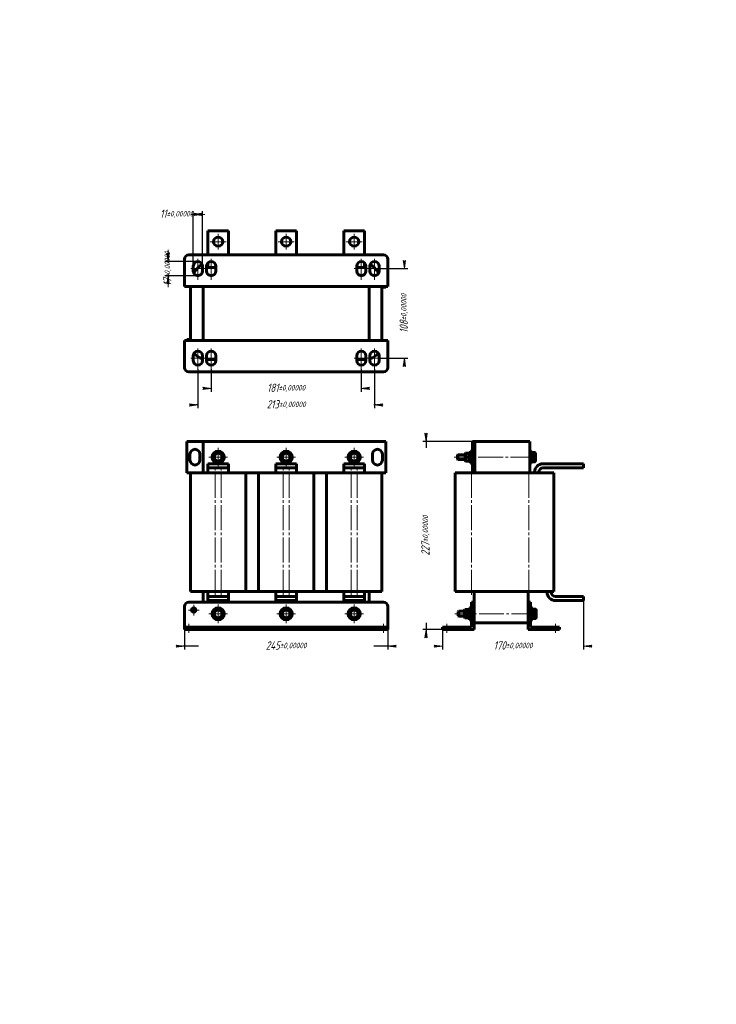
# Model space of a CAD drawing. Header units: millimetres. Extents: x 0 to 420, y 0 to 594.
import ezdxf

# ---------------------------------------------------------------- set-up
doc = ezdxf.new("R2010")
doc.units = ezdxf.units.MM
for name, pattern in [('K5LT_AXLED', [19.5, 15, -1.5, 1.5, -1.5]), ('K5LT_BASIC', [0]), ('K5LT_THIN', [0])]:
    doc.linetypes.add(name, pattern=pattern)
doc.layers.add('Системный слой', color=7, linetype='Continuous')
doc.styles.add('KDIMTEXTSTYLE', font='GOST_AU.SHX', dxfattribs={"width": 0.96, "oblique": 15, "height": 5})
doc.dimstyles.new('KDIMSTYLE (0.50)', dxfattribs={"dimtxt": 5, "dimasz": 1, "dimexe": 2, "dimexo": 0, "dimgap": 1, "dimtad": 1, "dimlfac": 2, "dimtxsty": 'KDIMTEXTSTYLE', "dimsah": 1, "dimcen": 0, "dimdle": 1, "dimadec": 0, "dimazin": 0, "dimtfac": 0.667, "dimtmove": 0, "dimatfit": 3, "dimfxl": 1, "dimtvp": 1, "dimtolj": 1, "dimtzin": 0, "dimarcsym": 0})

# ---------------------------------------------------------------- blocks, each defined once
blk = doc.blocks.new('U0')
at = {"layer": 'Системный слой', "color": 150, "linetype": 'K5LT_BASIC', "lineweight": 60, "true_color": 0x0080ff}
for p, q in [((136.42, 320.59), (143.93, 320.59)), ((177.42, 320.59), (184.93, 320.59)), ((218.42, 320.59), (220.68, 320.59))]:
    blk.add_line(p, q, dxfattribs=at)
blk = doc.blocks.new('U1')
at = {"layer": 'Системный слой', "color": 150, "linetype": 'K5LT_BASIC', "lineweight": 60, "true_color": 0x0080ff}
for p, q in [((136.43, 249.09), (143.93, 249.09)), ((177.43, 249.09), (184.93, 249.09))]:
    blk.add_line(p, q, dxfattribs=at)
blk = doc.blocks.new('U2')
at = {"layer": 'Системный слой', "color": 30, "linetype": 'K5LT_AXLED', "lineweight": 18, "true_color": 0xff8000}
for q in [(101.68, 237.84), (104.93, 241.09), (108.18, 237.84), (104.93, 234.59)]:
    blk.add_line((104.93, 237.84), q, dxfattribs=at)
blk = doc.blocks.new('U3')
at = {"layer": 'Системный слой', "color": 30, "linetype": 'K5LT_AXLED', "lineweight": 18, "true_color": 0xff8000}
for q in [(119.68, 241.21), (114.05, 235.59), (125.3, 235.59), (119.68, 229.96)]:
    blk.add_line((119.68, 235.59), q, dxfattribs=at)
blk = doc.blocks.new('U4')
at = {"layer": 'Системный слой', "color": 30, "linetype": 'K5LT_AXLED', "lineweight": 18, "true_color": 0xff8000}
for q in [(119.68, 335.71), (114.05, 330.09), (125.3, 330.09), (119.68, 324.46)]:
    blk.add_line((119.68, 330.09), q, dxfattribs=at)
blk = doc.blocks.new('U5')
at = {"layer": 'Системный слой', "color": 30, "linetype": 'K5LT_AXLED', "lineweight": 18, "true_color": 0xff8000}
for q in [(160.68, 241.21), (155.05, 235.59), (166.3, 235.59), (160.68, 229.96)]:
    blk.add_line((160.68, 235.59), q, dxfattribs=at)
blk = doc.blocks.new('U6')
at = {"layer": 'Системный слой', "color": 30, "linetype": 'K5LT_AXLED', "lineweight": 18, "true_color": 0xff8000}
for q in [(160.68, 335.71), (155.05, 330.09), (166.3, 330.09), (160.68, 324.46)]:
    blk.add_line((160.68, 330.09), q, dxfattribs=at)
blk = doc.blocks.new('U7')
at = {"layer": 'Системный слой', "color": 30, "linetype": 'K5LT_AXLED', "lineweight": 18, "true_color": 0xff8000}
for q in [(201.68, 241.21), (196.05, 235.59), (207.3, 235.59), (201.68, 229.96)]:
    blk.add_line((201.68, 235.59), q, dxfattribs=at)
blk = doc.blocks.new('U8')
at = {"layer": 'Системный слой', "color": 30, "linetype": 'K5LT_AXLED', "lineweight": 18, "true_color": 0xff8000}
for q in [(201.68, 335.71), (196.05, 330.09), (207.3, 330.09), (201.68, 324.46)]:
    blk.add_line((201.68, 330.09), q, dxfattribs=at)
blk = doc.blocks.new('KDIMARROW_01')
at = {"layer": 'Системный слой'}
blk.add_hatch(color=0, dxfattribs=at).paths.add_polyline_path([(-5, -0.66), (0, 0), (-5, 0.66), (-4.5, 0)])
at = {"layer": 'Системный слой', "color": 0, "linetype": 'K5LT_THIN', "lineweight": 18}
for p, q in [((-4.5, 0), (-5, 0.66)), ((-5, 0.66), (0, 0)), ((0, 0), (-5, -0.66)), ((-5, -0.66), (-4.5, 0)), ((0, 0), (-1, 0))]:
    blk.add_line(p, q, dxfattribs=at)
blk = doc.blocks.new('U9')
at = {"layer": 'Системный слой', "color": 150, "linetype": 'K5LT_BASIC', "lineweight": 60, "true_color": 0x0080ff}
for p, q in [((271.15, 332.55), (271.03, 332.33)), ((271.4, 332.55), (271.15, 332.55)), ((271.53, 332.33), (271.4, 332.55))]:
    blk.add_line(p, q, dxfattribs=at)
blk = doc.blocks.new('U10')
at = {"layer": 'Системный слой', "color": 150, "linetype": 'K5LT_BASIC', "lineweight": 60, "true_color": 0x0080ff}
for p, q in [((272.48, 320.59), (272.98, 320.59)), ((274.48, 320.59), (306.98, 320.59))]:
    blk.add_line(p, q, dxfattribs=at)
blk = doc.blocks.new('U11')
at = {"layer": 'Системный слой', "color": 150, "linetype": 'K5LT_BASIC', "lineweight": 60, "true_color": 0x0080ff}
for start, end in [(285.96201, 321.31093), (270, 271.43254)]:
    blk.add_arc((208.43, 399.06), 10, start, end, dxfattribs=at)
blk = doc.blocks.new('U12')
at = {"layer": 'Системный слой', "color": 150, "linetype": 'K5LT_BASIC', "lineweight": 60, "true_color": 0x0080ff}
for start, end in [(218.68907, 254.03799), (268.56746, 270)]:
    blk.add_arc((112.93, 399.06), 10, start, end, dxfattribs=at)
blk = doc.blocks.new('U13')
at = {"layer": 'Системный слой', "color": 30, "linetype": 'K5LT_AXLED', "lineweight": 18, "true_color": 0xff8000}
for q in [(119.68, 464.81), (114.93, 460.06), (124.43, 460.06), (119.68, 455.31)]:
    blk.add_line((119.68, 460.06), q, dxfattribs=at)
blk = doc.blocks.new('U14')
at = {"layer": 'Системный слой', "color": 30, "linetype": 'K5LT_AXLED', "lineweight": 18, "true_color": 0xff8000}
for q in [(160.68, 464.81), (155.93, 460.06), (165.43, 460.06), (160.68, 455.31)]:
    blk.add_line((160.68, 460.06), q, dxfattribs=at)
blk = doc.blocks.new('U15')
at = {"layer": 'Системный слой', "color": 30, "linetype": 'K5LT_AXLED', "lineweight": 18, "true_color": 0xff8000}
for q in [(201.68, 464.81), (196.93, 460.06), (206.43, 460.06), (201.68, 455.31)]:
    blk.add_line((201.68, 460.06), q, dxfattribs=at)
blk = doc.blocks.new('KDIMARROW_02')
at = {"layer": 'Системный слой'}
blk.add_hatch(color=0, dxfattribs=at).paths.add_polyline_path([(4.5, 0), (5, 0.66), (0, 0), (5, -0.66)])
at = {"layer": 'Системный слой', "color": 0, "linetype": 'K5LT_THIN', "lineweight": 18}
for p, q in [((0, 0), (-1, 0)), ((5, 0.66), (0, 0)), ((0, 0), (5, -0.66)), ((0, 0), (7, 0)), ((4.5, 0), (5, 0.66)), ((5, -0.66), (4.5, 0))]:
    blk.add_line(p, q, dxfattribs=at)

msp = doc.modelspace()

# ---------------------------------------------------------------- linework, layer by layer
at = {"layer": 'Системный слой', "color": 150, "linetype": 'K5LT_BASIC', "lineweight": 60, "true_color": 0x0080ff}
for p, q in [((113.4255, 466.5612), (125.9255, 466.5612)), ((113.4255, 452.0612), (113.4255, 466.5612)), ((125.9255, 466.5612), (125.9255, 452.0612)), ((154.4255, 466.5612), (166.9255, 466.5612)), ((154.4255, 452.0612), (154.4255, 466.5612)), ((166.9255, 466.5612), (166.9255, 452.0612)), ((195.4255, 466.5612), (207.9255, 466.5612)), ((195.4255, 452.0612), (195.4255, 466.5612)), ((207.9255, 466.5612), (207.9255, 452.0612)), ((101.9255, 452.0612), (219.4255, 452.0612)), ((99.4255, 433.0612), (99.4255, 449.5612)), ((113.4255, 444.5612), (113.4255, 447.1987)), ((207.9255, 447.1987), (207.9255, 444.5612)), ((221.9255, 449.5612), (221.9255, 433.0612)), ((104.6755, 442.3112), (104.6755, 445.3112)), ((110.1755, 445.3112), (110.1755, 442.3112)), ((112.6755, 442.3112), (112.6755, 445.3112)), ((118.1755, 444.5612), (113.4255, 444.5612)), ((118.1755, 445.3112), (118.1755, 442.3112)), ((203.1755, 442.3112), (203.1755, 445.3112)), ((207.9255, 444.5612), (203.1755, 444.5612)), ((208.6755, 445.3112), (208.6755, 442.3112)), ((211.1755, 442.3112), (211.1755, 445.3112)), ((216.6755, 445.3112), (216.6755, 442.3112)), ((221.9255, 433.0612), (99.4255, 433.0612)), ((102.9255, 400.5612), (102.9255, 433.0612)), ((110.6755, 400.5612), (110.6755, 433.0612)), ((210.6755, 433.0612), (210.6755, 400.5612)), ((218.4255, 433.0612), (218.4255, 400.5612)), ((220.6755, 432.5612), (218.4255, 432.5612)), ((220.6755, 433.0612), (220.6755, 432.5612)), ((99.4255, 384.0612), (99.4255, 400.5612)), ((99.4255, 400.5612), (221.9255, 400.5612)), ((100.6755, 401.0612), (102.9255, 401.0612)), ((100.6755, 400.5612), (100.6755, 401.0612)), ((221.9255, 400.5612), (221.9255, 384.0612)), ((104.6755, 388.3112), (104.6755, 391.3112)), ((110.1755, 391.3112), (110.1755, 388.3112)), ((112.6755, 388.3112), (112.6755, 391.3112)), ((118.1755, 389.0612), (112.9255, 389.0612)), ((118.1755, 391.3112), (118.1755, 388.3112)), ((203.1755, 388.3112), (203.1755, 391.3112)), ((208.4255, 389.0612), (203.1755, 389.0612)), ((208.6755, 391.3112), (208.6755, 388.3112)), ((211.1755, 388.3112), (211.1755, 391.3112)), ((216.6755, 391.3112), (216.6755, 388.3112)), ((219.4255, 381.5612), (101.9255, 381.5612)), ((100.6755, 320.5873), (100.6755, 339.5873)), ((100.6755, 339.5873), (110.6755, 339.5873)), ((110.6755, 320.5873), (110.6755, 339.5873)), ((110.6755, 339.5873), (220.6755, 339.5873)), ((220.6755, 320.5873), (220.6755, 339.5873)), ((272.977, 339.5873), (274.477, 339.5873)), ((272.977, 320.5873), (272.977, 339.5873)), ((274.477, 339.5873), (307.477, 339.5873)), ((274.477, 320.5873), (274.477, 339.5873)), ((307.477, 320.5873), (307.477, 339.5873)), ((119.6755, 332.974), (117.1755, 331.5307)), ((119.6755, 332.6854), (117.4255, 331.3863)), ((122.1755, 331.5307), (119.6755, 332.974)), ((119.6755, 332.974), (119.6755, 332.6854)), ((121.9255, 331.3863), (119.6755, 332.6854)), ((160.6755, 332.974), (158.1755, 331.5307)), ((160.6755, 332.6854), (158.4255, 331.3863)), ((163.1755, 331.5307), (160.6755, 332.974)), ((160.6755, 332.974), (160.6755, 332.6854)), ((162.9255, 331.3863), (160.6755, 332.6854)), ((201.6755, 332.974), (199.1755, 331.5307)), ((201.6755, 332.6854), (199.4255, 331.3863)), ((204.1755, 331.5307), (201.6755, 332.974)), ((201.6755, 332.974), (201.6755, 332.6854)), ((203.9255, 331.3863), (201.6755, 332.6854)), ((271.527, 333.0873), (271.777, 333.0873)), ((271.527, 333.0873), (271.527, 327.0873)), ((271.777, 333.7123), (272.977, 333.7123)), ((271.777, 333.7123), (271.777, 326.4623)), ((307.477, 333.7123), (308.677, 333.7123)), ((308.677, 333.7123), (308.677, 326.4623)), ((308.677, 333.0873), (308.927, 333.0873)), ((308.927, 333.0873), (308.927, 327.0873)), ((309.177, 332.974), (308.927, 332.6854)), ((309.177, 332.974), (310.677, 332.974)), ((309.177, 332.974), (309.177, 331.5307)), ((310.677, 332.974), (310.677, 331.5307)), ((310.677, 332.974), (310.927, 332.6854)), ((310.927, 332.6854), (310.927, 331.3863)), ((102.6755, 331.8373), (102.6755, 328.3373)), ((108.6755, 328.3373), (108.6755, 331.8373)), ((117.1755, 331.5307), (117.1755, 328.6439)), ((117.1755, 331.5307), (117.4255, 331.3863)), ((117.1755, 328.6439), (117.4255, 328.7882)), ((117.1755, 328.6439), (119.6755, 327.2005)), ((117.4255, 331.3863), (117.4255, 328.7882)), ((117.4255, 328.7882), (119.6755, 327.4892)), ((119.6755, 327.4892), (121.9255, 328.7882)), ((119.6755, 327.2005), (122.1755, 328.6439)), ((119.6755, 327.2005), (119.6755, 327.4892)), ((122.1755, 331.5307), (121.9255, 331.3863)), ((121.9255, 328.7882), (121.9255, 331.3863)), ((122.1755, 328.6439), (121.9255, 328.7882)), ((122.1755, 328.6439), (122.1755, 331.5307)), ((158.1755, 331.5307), (158.1755, 328.6439)), ((158.1755, 331.5307), (158.4255, 331.3863)), ((158.1755, 328.6439), (158.4255, 328.7882)), ((158.1755, 328.6439), (160.6755, 327.2005)), ((158.4255, 331.3863), (158.4255, 328.7882)), ((158.4255, 328.7882), (160.6755, 327.4892)), ((160.6755, 327.4892), (162.9255, 328.7882)), ((160.6755, 327.2005), (163.1755, 328.6439)), ((160.6755, 327.2005), (160.6755, 327.4892)), ((163.1755, 331.5307), (162.9255, 331.3863)), ((162.9255, 328.7882), (162.9255, 331.3863)), ((163.1755, 328.6439), (162.9255, 328.7882)), ((163.1755, 328.6439), (163.1755, 331.5307)), ((199.1755, 331.5307), (199.1755, 328.6439)), ((199.1755, 331.5307), (199.4255, 331.3863)), ((199.1755, 328.6439), (199.4255, 328.7882)), ((199.1755, 328.6439), (201.6755, 327.2005)), ((199.4255, 331.3863), (199.4255, 328.7882)), ((199.4255, 328.7882), (201.6755, 327.4892)), ((201.6755, 327.4892), (203.9255, 328.7882)), ((201.6755, 327.2005), (204.1755, 328.6439)), ((201.6755, 327.2005), (201.6755, 327.4892)), ((204.1755, 331.5307), (203.9255, 331.3863)), ((203.9255, 328.7882), (203.9255, 331.3863)), ((204.1755, 328.6439), (203.9255, 328.7882)), ((204.1755, 328.6439), (204.1755, 331.5307)), ((212.6755, 331.8373), (212.6755, 328.3373)), ((218.6755, 328.3373), (218.6755, 331.8373)), ((264.177, 331.5873), (263.927, 331.3373)), ((263.927, 331.3373), (263.927, 328.8373)), ((264.177, 328.5873), (263.927, 328.8373)), ((264.177, 331.5873), (268.627, 331.5873)), ((264.177, 331.5873), (264.177, 328.5873)), ((264.177, 328.5873), (268.627, 328.5873)), ((268.877, 332.5873), (268.627, 332.3373)), ((268.627, 332.3373), (268.627, 330.0873)), ((268.627, 330.0873), (268.627, 327.8373)), ((268.877, 330.0873), (268.627, 330.0873)), ((268.877, 327.5873), (268.627, 327.8373)), ((268.877, 332.5873), (270.777, 332.5873)), ((268.877, 332.5873), (268.877, 330.0873)), ((268.877, 330.0873), (270.777, 330.0873)), ((268.877, 330.0873), (268.877, 327.5873)), ((268.877, 327.5873), (270.777, 327.5873)), ((270.777, 332.5873), (271.027, 332.3373)), ((270.777, 332.5873), (270.777, 330.0873)), ((270.777, 330.0873), (271.027, 330.0873)), ((270.777, 330.0873), (270.777, 327.5873)), ((270.777, 327.5873), (271.027, 327.8373)), ((271.027, 332.3373), (271.027, 330.0873)), ((271.027, 331.2123), (271.027, 331.1609)), ((271.027, 330.0873), (271.027, 327.8373)), ((271.527, 327.0873), (271.777, 327.0873)), ((308.677, 327.0873), (308.927, 327.0873)), ((309.177, 331.5307), (308.927, 331.3863)), ((309.177, 328.6439), (308.927, 328.7882)), ((309.177, 327.2005), (308.927, 327.4892)), ((309.177, 331.5307), (310.677, 331.5307)), ((309.177, 331.5307), (309.177, 328.6439)), ((309.177, 328.6439), (310.677, 328.6439)), ((309.177, 328.6439), (309.177, 327.2005)), ((309.177, 327.2005), (310.677, 327.2005)), ((310.677, 331.5307), (310.677, 328.6439)), ((310.677, 331.5307), (310.927, 331.3863)), ((310.677, 328.6439), (310.927, 328.7882)), ((310.677, 328.6439), (310.677, 327.2005)), ((310.677, 327.2005), (310.927, 327.4892)), ((310.927, 331.3863), (310.927, 328.7882)), ((310.927, 328.7882), (310.927, 327.4892)), ((113.4255, 323.5873), (113.4255, 326.0873)), ((113.4255, 326.0873), (125.9255, 326.0873)), ((113.4255, 323.5873), (125.9255, 323.5873)), ((113.4255, 321.0873), (113.4255, 323.5873)), ((113.4255, 321.0873), (113.4255, 320.5873)), ((125.9255, 323.5873), (125.9255, 326.0873)), ((125.9255, 323.5873), (125.9255, 321.0873)), ((125.9255, 321.0873), (125.9255, 320.5873)), ((154.4255, 323.5873), (154.4255, 326.0873)), ((154.4255, 326.0873), (166.9255, 326.0873)), ((154.4255, 323.5873), (166.9255, 323.5873)), ((154.4255, 321.0873), (154.4255, 323.5873)), ((154.4255, 321.0873), (154.4255, 320.5873)), ((166.9255, 323.5873), (166.9255, 326.0873)), ((166.9255, 323.5873), (166.9255, 321.0873)), ((166.9255, 321.0873), (166.9255, 320.5873)), ((195.4255, 323.5873), (195.4255, 326.0873)), ((195.4255, 326.0873), (207.9255, 326.0873)), ((195.4255, 323.5873), (207.9255, 323.5873)), ((195.4255, 321.0873), (195.4255, 323.5873)), ((195.4255, 321.0873), (195.4255, 320.5873)), ((207.9255, 323.5873), (207.9255, 326.0873)), ((207.9255, 323.5873), (207.9255, 321.0873)), ((207.9255, 321.0873), (207.9255, 320.5873)), ((271.777, 326.4623), (272.977, 326.4623)), ((307.477, 326.4623), (308.677, 326.4623)), ((310.477, 321.0873), (310.477, 320.5873)), ((312.977, 321.0873), (312.977, 320.5873)), ((315.477, 326.0873), (339.977, 326.0873)), ((315.477, 323.5873), (339.977, 323.5873)), ((339.977, 323.5873), (339.977, 326.0873)), ((100.6755, 320.5873), (102.9255, 320.5873)), ((102.9255, 249.0873), (102.9255, 320.5873)), ((102.9255, 320.5873), (117.9255, 320.5873)), ((117.9255, 320.5873), (121.4255, 320.5873)), ((121.4255, 320.5873), (136.4172, 320.5873)), ((136.4255, 249.0873), (136.4255, 320.5873)), ((143.9255, 249.0873), (143.9255, 320.5873)), ((143.9339, 320.5873), (158.9255, 320.5873)), ((158.9255, 320.5873), (162.4255, 320.5873)), ((162.4255, 320.5873), (177.4172, 320.5873)), ((177.4255, 249.0873), (177.4255, 320.5873)), ((184.9255, 249.0873), (184.9255, 320.5873)), ((184.9339, 320.5873), (199.9255, 320.5873)), ((199.9255, 320.5873), (203.4255, 320.5873)), ((203.4255, 320.5873), (218.4172, 320.5873)), ((218.4255, 249.0873), (218.4255, 320.5873)), ((262.477, 249.0873), (262.477, 320.5873)), ((262.477, 320.5873), (272.477, 320.5873)), ((272.977, 320.5873), (274.477, 320.5873)), ((306.977, 320.5873), (321.977, 320.5873)), ((321.977, 249.0873), (321.977, 320.5873)), ((102.9255, 249.0873), (117.9255, 249.0873)), ((110.6755, 242.5873), (110.6755, 249.0873)), ((113.4255, 248.5873), (113.4255, 249.0873)), ((113.4255, 246.0873), (113.4255, 248.5873)), ((113.4255, 246.0873), (125.9255, 246.0873)), ((113.4255, 243.5873), (113.4255, 246.0873)), ((113.4255, 243.5873), (125.9255, 243.5873)), ((117.9255, 249.0873), (121.4255, 249.0873)), ((121.4255, 249.0873), (136.4255, 249.0873)), ((125.9255, 248.5873), (125.9255, 249.0873)), ((125.9255, 248.5873), (125.9255, 246.0873)), ((125.9255, 243.5873), (125.9255, 246.0873)), ((143.9255, 249.0873), (158.9255, 249.0873)), ((154.4255, 248.5873), (154.4255, 249.0873)), ((154.4255, 246.0873), (154.4255, 248.5873)), ((154.4255, 246.0873), (166.9255, 246.0873)), ((154.4255, 243.5873), (154.4255, 246.0873)), ((154.4255, 243.5873), (166.9255, 243.5873)), ((158.9255, 249.0873), (162.4255, 249.0873)), ((162.4255, 249.0873), (177.4255, 249.0873)), ((166.9255, 248.5873), (166.9255, 249.0873)), ((166.9255, 248.5873), (166.9255, 246.0873)), ((166.9255, 243.5873), (166.9255, 246.0873)), ((184.9255, 249.0873), (199.9255, 249.0873)), ((195.4255, 248.5873), (195.4255, 249.0873)), ((195.4255, 246.0873), (195.4255, 248.5873)), ((195.4255, 246.0873), (207.9255, 246.0873)), ((195.4255, 243.5873), (195.4255, 246.0873)), ((195.4255, 243.5873), (207.9255, 243.5873)), ((199.9255, 249.0873), (203.4255, 249.0873)), ((203.4255, 249.0873), (218.4255, 249.0873)), ((207.9255, 248.5873), (207.9255, 249.0873)), ((207.9255, 248.5873), (207.9255, 246.0873)), ((207.9255, 243.5873), (207.9255, 246.0873)), ((210.6755, 242.5873), (210.6755, 249.0873)), ((262.477, 249.0873), (272.477, 249.0873)), ((272.477, 249.0873), (306.977, 249.0873)), ((273.977, 242.5873), (273.977, 249.0873)), ((306.477, 242.5873), (306.477, 249.0873)), ((306.977, 249.0873), (321.977, 249.0873)), ((317.977, 248.5873), (317.977, 249.0873)), ((320.477, 248.5873), (320.477, 249.0873)), ((322.977, 246.0873), (339.977, 246.0873)), ((322.977, 243.5873), (339.977, 243.5873)), ((339.977, 243.5873), (339.977, 246.0873)), ((99.4255, 227.5873), (99.4255, 240.0873)), ((101.9255, 242.5873), (219.4255, 242.5873)), ((119.6755, 238.474), (117.1755, 237.0307)), ((119.6755, 238.1854), (117.4255, 236.8863)), ((122.1755, 237.0307), (119.6755, 238.474)), ((119.6755, 238.474), (119.6755, 238.1854)), ((121.9255, 236.8863), (119.6755, 238.1854)), ((160.6755, 238.474), (158.1755, 237.0307)), ((160.6755, 238.1854), (158.4255, 236.8863)), ((163.1755, 237.0307), (160.6755, 238.474)), ((160.6755, 238.474), (160.6755, 238.1854)), ((162.9255, 236.8863), (160.6755, 238.1854)), ((201.6755, 238.474), (199.1755, 237.0307)), ((201.6755, 238.1854), (199.4255, 236.8863)), ((204.1755, 237.0307), (201.6755, 238.474)), ((201.6755, 238.474), (201.6755, 238.1854)), ((203.9255, 236.8863), (201.6755, 238.1854)), ((221.9255, 227.5873), (221.9255, 240.0873)), ((268.377, 238.0873), (268.127, 237.8373)), ((268.127, 237.8373), (268.127, 235.5873)), ((268.377, 238.0873), (270.277, 238.0873)), ((268.377, 238.0873), (268.377, 235.5873)), ((270.277, 238.0873), (270.527, 237.8373)), ((270.277, 238.0873), (270.277, 235.5873)), ((270.527, 237.8373), (270.527, 235.5873)), ((271.027, 238.5873), (271.277, 238.5873)), ((271.027, 238.5873), (271.027, 232.5873)), ((271.277, 239.2123), (272.477, 239.2123)), ((271.277, 239.2123), (271.277, 231.9623)), ((272.477, 240.0873), (272.477, 242.5873)), ((272.477, 242.5873), (273.977, 242.5873)), ((272.477, 227.5873), (272.477, 240.0873)), ((273.977, 242.5873), (273.977, 240.0873)), ((273.977, 226.0873), (273.977, 240.0873)), ((306.477, 240.0873), (306.477, 242.5873)), ((306.477, 242.5873), (307.977, 242.5873)), ((306.477, 226.0873), (306.477, 240.0873)), ((307.977, 242.5873), (307.977, 240.0873)), ((307.977, 227.5873), (307.977, 240.0873)), ((307.977, 239.2123), (309.177, 239.2123)), ((309.177, 239.2123), (309.177, 231.9623)), ((309.177, 238.5873), (309.427, 238.5873)), ((309.427, 238.5873), (309.427, 232.5873)), ((309.677, 238.474), (309.427, 238.1854)), ((309.677, 238.474), (311.177, 238.474)), ((309.677, 238.474), (309.677, 237.0307)), ((311.177, 238.474), (311.177, 237.0307)), ((311.177, 238.474), (311.427, 238.1854)), ((311.427, 238.1854), (311.427, 236.8863)), ((117.1755, 237.0307), (117.1755, 234.1439)), ((117.1755, 237.0307), (117.4255, 236.8863)), ((117.1755, 234.1439), (117.4255, 234.2882)), ((117.1755, 234.1439), (119.6755, 232.7005)), ((117.4255, 236.8863), (117.4255, 234.2882)), ((117.4255, 234.2882), (119.6755, 232.9892)), ((119.6755, 232.9892), (121.9255, 234.2882)), ((119.6755, 232.7005), (122.1755, 234.1439)), ((119.6755, 232.7005), (119.6755, 232.9892)), ((122.1755, 237.0307), (121.9255, 236.8863)), ((121.9255, 234.2882), (121.9255, 236.8863)), ((122.1755, 234.1439), (121.9255, 234.2882)), ((122.1755, 234.1439), (122.1755, 237.0307)), ((158.1755, 237.0307), (158.1755, 234.1439)), ((158.1755, 237.0307), (158.4255, 236.8863)), ((158.1755, 234.1439), (158.4255, 234.2882)), ((158.1755, 234.1439), (160.6755, 232.7005)), ((158.4255, 236.8863), (158.4255, 234.2882)), ((158.4255, 234.2882), (160.6755, 232.9892)), ((160.6755, 232.9892), (162.9255, 234.2882)), ((160.6755, 232.7005), (163.1755, 234.1439)), ((160.6755, 232.7005), (160.6755, 232.9892)), ((163.1755, 237.0307), (162.9255, 236.8863)), ((162.9255, 234.2882), (162.9255, 236.8863)), ((163.1755, 234.1439), (162.9255, 234.2882)), ((163.1755, 234.1439), (163.1755, 237.0307)), ((199.1755, 237.0307), (199.1755, 234.1439)), ((199.1755, 237.0307), (199.4255, 236.8863)), ((199.1755, 234.1439), (199.4255, 234.2882)), ((199.1755, 234.1439), (201.6755, 232.7005)), ((199.4255, 236.8863), (199.4255, 234.2882)), ((199.4255, 234.2882), (201.6755, 232.9892)), ((201.6755, 232.9892), (203.9255, 234.2882)), ((201.6755, 232.7005), (204.1755, 234.1439)), ((201.6755, 232.7005), (201.6755, 232.9892)), ((204.1755, 237.0307), (203.9255, 236.8863)), ((203.9255, 234.2882), (203.9255, 236.8863)), ((204.1755, 234.1439), (203.9255, 234.2882)), ((204.1755, 234.1439), (204.1755, 237.0307)), ((264.677, 237.0873), (264.427, 236.8373)), ((264.427, 236.8373), (264.427, 234.3373)), ((264.677, 234.0873), (264.427, 234.3373)), ((264.677, 237.0873), (268.127, 237.0873)), ((264.677, 237.0873), (264.677, 234.0873)), ((264.677, 234.0873), (268.127, 234.0873)), ((268.127, 235.5873), (268.127, 233.3373)), ((268.377, 235.5873), (268.127, 235.5873)), ((268.377, 233.0873), (268.127, 233.3373)), ((268.377, 235.5873), (270.277, 235.5873)), ((268.377, 235.5873), (268.377, 233.0873)), ((268.377, 233.0873), (270.277, 233.0873)), ((270.277, 235.5873), (270.527, 235.5873)), ((270.277, 235.5873), (270.277, 233.0873)), ((270.277, 233.0873), (270.527, 233.3373)), ((270.527, 236.7123), (270.527, 236.6609)), ((270.527, 235.5873), (270.527, 233.3373)), ((271.027, 232.5873), (271.277, 232.5873)), ((271.277, 231.9623), (272.477, 231.9623)), ((307.977, 231.9623), (309.177, 231.9623)), ((309.177, 232.5873), (309.427, 232.5873)), ((309.677, 237.0307), (309.427, 236.8863)), ((309.677, 234.1439), (309.427, 234.2882)), ((309.677, 232.7005), (309.427, 232.9892)), ((309.677, 237.0307), (311.177, 237.0307)), ((309.677, 237.0307), (309.677, 234.1439)), ((309.677, 234.1439), (311.177, 234.1439)), ((309.677, 234.1439), (309.677, 232.7005)), ((309.677, 232.7005), (311.177, 232.7005)), ((311.177, 237.0307), (311.177, 234.1439)), ((311.177, 237.0307), (311.427, 236.8863)), ((311.177, 234.1439), (311.427, 234.2882)), ((311.177, 234.1439), (311.177, 232.7005)), ((311.177, 232.7005), (311.427, 232.9892)), ((311.427, 236.8863), (311.427, 234.2882)), ((311.427, 234.2882), (311.427, 232.9892)), ((99.4255, 227.5873), (101.9255, 227.5873)), ((99.4255, 226.0873), (99.4255, 227.5873)), ((99.4255, 226.0873), (101.9255, 226.0873)), ((101.9255, 227.5873), (219.4255, 227.5873)), ((101.9255, 226.0873), (219.4255, 226.0873)), ((219.4255, 227.5873), (221.9255, 227.5873)), ((219.4255, 226.0873), (221.9255, 226.0873)), ((221.9255, 226.0873), (221.9255, 227.5873)), ((254.977, 226.0873), (254.977, 227.5873)), ((254.977, 227.5873), (257.477, 227.5873)), ((254.977, 226.0873), (257.477, 226.0873)), ((257.477, 227.5873), (272.477, 227.5873)), ((257.477, 226.0873), (273.977, 226.0873)), ((273.977, 230.0873), (306.477, 230.0873)), ((306.477, 226.0873), (322.977, 226.0873)), ((307.977, 227.5873), (322.977, 227.5873)), ((322.977, 227.5873), (325.477, 227.5873)), ((322.977, 226.0873), (325.477, 226.0873)), ((325.477, 226.0873), (325.477, 227.5873))]:
    msp.add_line(p, q, dxfattribs=at)
at = {"layer": 'Системный слой', "color": 30, "linetype": 'K5LT_AXLED', "lineweight": 18, "true_color": 0xff8000}
for p, q in [((107.4255, 449.6579), (107.4255, 437.0792)), ((115.4255, 449.6579), (115.4255, 437.0792)), ((205.9255, 449.6579), (205.9255, 437.0792)), ((213.9255, 449.6579), (213.9255, 437.0792)), ((103.1771, 443.8112), (111.0561, 443.8112)), ((111.1771, 443.8112), (119.0561, 443.8112)), ((201.6771, 443.8112), (209.5561, 443.8112)), ((209.6771, 443.8112), (217.5561, 443.8112)), ((107.4255, 395.6579), (107.4255, 383.0792)), ((115.4255, 395.6579), (115.4255, 383.0792)), ((205.9255, 395.6579), (205.9255, 383.0792)), ((213.9255, 395.6579), (213.9255, 383.0792)), ((103.1771, 389.8112), (111.0561, 389.8112)), ((111.1771, 389.8112), (119.0561, 389.8112)), ((201.6771, 389.8112), (209.5561, 389.8112)), ((209.6771, 389.8112), (217.5561, 389.8112)), ((310.927, 330.0873), (261.927, 330.0873)), ((269.527, 330.0873), (271.777, 330.0873)), ((271.777, 330.0873), (274.977, 330.0873)), ((305.477, 330.0873), (308.677, 330.0873)), ((308.677, 330.0873), (310.927, 330.0873)), ((117.9255, 247.0873), (117.9255, 322.5873)), ((121.4255, 247.0873), (121.4255, 322.5873)), ((158.9255, 247.0873), (158.9255, 322.5873)), ((162.4255, 247.0873), (162.4255, 322.5873)), ((199.9255, 247.0873), (199.9255, 322.5873)), ((203.4255, 247.0873), (203.4255, 322.5873)), ((272.477, 247.0873), (272.477, 322.5873)), ((306.977, 247.0873), (306.977, 322.5873)), ((311.427, 235.5873), (262.427, 235.5873)), ((269.027, 235.5873), (271.277, 235.5873)), ((271.277, 235.5873), (274.477, 235.5873)), ((305.977, 235.5873), (309.177, 235.5873)), ((309.177, 235.5873), (311.427, 235.5873)), ((101.9255, 224.0873), (101.9255, 229.5873)), ((219.4255, 224.0873), (219.4255, 229.5873)), ((257.477, 224.0873), (257.477, 229.5873)), ((322.977, 224.0873), (322.977, 229.5873))]:
    msp.add_line(p, q, dxfattribs=at)
at = {"layer": 'Системный слой', "color": 150, "linetype": 'K5LT_BASIC', "lineweight": 60, "true_color": 0x0080ff}
for centre, radius in [((119.6755, 460.0612), 2.75), ((160.6755, 460.0612), 2.75), ((201.6755, 460.0612), 2.75), ((119.6755, 330.0873), 3.625), ((119.6755, 330.0873), 3), ((160.6755, 330.0873), 3.625), ((160.6755, 330.0873), 3), ((201.6755, 330.0873), 3.625), ((201.6755, 330.0873), 3), ((104.9255, 237.8373), 1.25), ((119.6755, 235.5873), 3.625), ((119.6755, 235.5873), 3), ((160.6755, 235.5873), 3.625), ((160.6755, 235.5873), 3), ((201.6755, 235.5873), 3.625), ((201.6755, 235.5873), 3)]:
    msp.add_circle(centre, radius, dxfattribs=at)
for centre, radius, start, end in [((101.9255, 449.5612), 2.5, 90, 180), ((219.4255, 449.5612), 2.5, 0, 90), ((107.4255, 445.3112), 2.75, 0, 180), ((117.9255, 433.5612), 15, 121.9207823, 149.8328531), ((115.4255, 445.3112), 2.75, 0, 180), ((205.9255, 445.3112), 2.75, 0, 180), ((213.9255, 445.3112), 2.75, 0, 180), ((203.4255, 433.5612), 15, 30.1671469, 58.0792177), ((107.4255, 442.3112), 2.75, 180, 0), ((115.4255, 442.3112), 2.75, 180, 0), ((205.9255, 442.3112), 2.75, 180, 0), ((213.9255, 442.3112), 2.75, 180, 0), ((107.4255, 391.3112), 2.75, 0, 180), ((115.4255, 391.3112), 2.75, 0, 180), ((205.9255, 391.3112), 2.75, 0, 180), ((213.9255, 391.3112), 2.75, 0, 180), ((107.4255, 388.3112), 2.75, 180, 0), ((115.4255, 388.3112), 2.75, 180, 0), ((205.9255, 388.3112), 2.75, 180, 0), ((213.9255, 388.3112), 2.75, 180, 0), ((101.9255, 384.0612), 2.5, 180, 270), ((219.4255, 384.0612), 2.5, 270, 0), ((105.6755, 331.8373), 3, 0, 180), ((215.6755, 331.8373), 3, 0, 180), ((105.6755, 328.3373), 3, 180, 0), ((215.6755, 328.3373), 3, 180, 0), ((271.277, 327.8373), 0.25, 180, 0), ((315.477, 321.0873), 5, 90, 180), ((315.477, 321.0873), 2.5, 90, 180), ((322.977, 248.5873), 5, 180, 270), ((322.977, 248.5873), 2.5, 180, 270), ((101.9255, 240.0873), 2.5, 90, 180), ((219.4255, 240.0873), 2.5, 0, 90), ((270.777, 233.3373), 0.25, 180, 0)]:
    msp.add_arc(centre, radius, start, end, dxfattribs=at)
for points in [[(271.527, 332.3338), (271.527, 332.3391), (271.5267, 332.3495), (271.5247, 332.3704), (271.5198, 332.3961), (271.5101, 332.4261), (271.4968, 332.4546), (271.48, 332.4812), (271.4599, 332.5054), (271.4371, 332.527), (271.4116, 332.5456), (271.3841, 332.5608), (271.3549, 332.5724), (271.3245, 332.5803), (271.2983, 332.5836), (271.277, 332.5843), (271.2608, 332.5838), (271.245, 332.5823), (271.2244, 332.5789), (271.1992, 332.5724), (271.17, 332.5608), (271.1424, 332.5456), (271.1171, 332.527), (271.101, 332.5119), (271.0925, 332.5027), (271.0897, 332.4997), (271.085, 332.4942), (271.0797, 332.4876), (271.0697, 332.4742), (271.0573, 332.4546), (271.0439, 332.4261), (271.0342, 332.3962), (271.0293, 332.3704), (271.0274, 332.3496), (271.027, 332.3391), (271.027, 332.3338)], [(271.027, 237.8338), (271.027, 237.8391), (271.0267, 237.8495), (271.0247, 237.8704), (271.0198, 237.8961), (271.0101, 237.9261), (270.9968, 237.9546), (270.98, 237.9812), (270.9599, 238.0054), (270.9371, 238.027), (270.9116, 238.0456), (270.8841, 238.0608), (270.8549, 238.0724), (270.8245, 238.0803), (270.7983, 238.0836), (270.777, 238.0843), (270.7608, 238.0838), (270.745, 238.0823), (270.7244, 238.0789), (270.6992, 238.0724), (270.67, 238.0608), (270.6424, 238.0456), (270.6171, 238.027), (270.601, 238.0119), (270.5925, 238.0027), (270.5897, 237.9997), (270.585, 237.9942), (270.5797, 237.9876), (270.5697, 237.9742), (270.5573, 237.9546), (270.5439, 237.9261), (270.5342, 237.8962), (270.5293, 237.8704), (270.5274, 237.8496), (270.527, 237.8391), (270.527, 237.8338)], [(271.027, 237.8338), (271.027, 237.8391), (271.0267, 237.8495), (271.0247, 237.8704), (271.0198, 237.8961), (271.0101, 237.9261), (270.9968, 237.9546), (270.98, 237.9812), (270.9599, 238.0054), (270.9371, 238.027), (270.9116, 238.0456), (270.8841, 238.0608), (270.8549, 238.0724), (270.8245, 238.0803), (270.7983, 238.0836), (270.777, 238.0843), (270.7608, 238.0838), (270.745, 238.0823), (270.7244, 238.0789), (270.6992, 238.0724), (270.67, 238.0608), (270.6424, 238.0456), (270.6171, 238.027), (270.601, 238.0119), (270.5925, 238.0027), (270.5897, 237.9997), (270.585, 237.9942), (270.5797, 237.9876), (270.5697, 237.9742), (270.5573, 237.9546), (270.5439, 237.9261), (270.5342, 237.8962), (270.5293, 237.8704), (270.5274, 237.8496), (270.527, 237.8391), (270.527, 237.8338)]]:
    msp.add_open_spline(points, degree=3, knots=[0, 0, 0, 0, 0.51960829, 1.03921658, 2.07838666, 3.11746924, 4.15643172, 5.19525103, 6.23391419, 7.27241825, 8.3107698, 9.34898407, 10.38708374, 11.42509753, 12.46305853, 13, 13.53694147, 14.07388294, 14.57490247, 15.61286348, 16.65082448, 17.68873271, 18.72644949, 19.76366878, 19.86751919, 19.97138551, 20.1766852, 20.5872846, 20.80474897, 21.84341213, 22.88207529, 23.92058229, 24.95863383, 25.47931692, 26, 26, 26, 26], dxfattribs=at)

# ---------------------------------------------------------------- block references
at = {"layer": 'Системный слой'}
for name in ['U13', 'U14', 'U15', 'U12', 'U11', 'U4', 'U6', 'U8', 'U9', 'U0', 'U10', 'U1', 'U2', 'U3', 'U5', 'U7']:
    msp.add_blockref(name, (0, 0), dxfattribs=at)

# ---------------------------------------------------------------- dimensions: what is measured, and where the dimension line sits
at = {"layer": 'Системный слой', "color": 7}
for base, p1, p2, location, override in [((104.6755, 476.5612), (110.1755, 445.3112), (104.6755, 445.3112), (94.6438, 476.5612), {"dimexo": 0, "dimpost": '\\H5.0;\\W0.965;\\Q15;<>', "dimblk1": 'KDIMARROW_02', "dimblk2": 'KDIMARROW_02', "dimse1": 0, "dimse2": 0, "dimclrt": 7, "dimtol": 1, "dimtp": 0, "dimtm": 0, "dimtdec": 5, "dimtolj": 1}), ((107.4255, 361.5612), (213.9255, 383.0792), (107.4255, 383.0792), (160.6755, 361.5612), {"dimexo": 0, "dimpost": '\\H5.0;\\W0.965;\\Q15;<>', "dimblk1": 'KDIMARROW_01', "dimblk2": 'KDIMARROW_01', "dimse1": 0, "dimse2": 0, "dimclrt": 7, "dimtol": 1, "dimtp": 0, "dimtm": 0, "dimtdec": 5, "dimtolj": 1}), ((115.4255, 371.5612), (205.9255, 383.0792), (115.4255, 383.0792), (160.6755, 371.5612), {"dimexo": 0, "dimpost": '\\H5.0;\\W0.965;\\Q15;<>', "dimblk1": 'KDIMARROW_01', "dimblk2": 'KDIMARROW_01', "dimse1": 0, "dimse2": 0, "dimclrt": 7, "dimtol": 1, "dimtp": 0, "dimtm": 0, "dimtdec": 5, "dimtolj": 1}), ((254.977, 216.0873), (339.977, 246.0873), (254.977, 226.0873), (297.477, 216.0873), {"dimexo": 0, "dimpost": '\\H5.0;\\W0.965;\\Q15;<>', "dimblk1": 'KDIMARROW_01', "dimblk2": 'KDIMARROW_01', "dimse1": 0, "dimse2": 0, "dimclrt": 7, "dimtol": 1, "dimtp": 0, "dimtm": 0, "dimtdec": 5, "dimtolj": 1}), ((99.4255, 216.0873), (221.9255, 227.5873), (99.4255, 227.5873), (160.6755, 216.0873), {"dimexo": 0, "dimpost": '\\H5.0;\\W0.965;\\Q15;<>', "dimblk1": 'KDIMARROW_01', "dimblk2": 'KDIMARROW_01', "dimse1": 0, "dimse2": 0, "dimclrt": 7, "dimtol": 1, "dimtp": 0, "dimtm": 0, "dimtdec": 5, "dimtolj": 1})]:
    msp.add_linear_dim(base=base, p1=p1, p2=p2, location=location, dimstyle='KDIMSTYLE (0.50)', override=override, dxfattribs=at).render()
for base, p1, p2, location, override in [((89.4255, 448.0612), (107.4255, 439.5612), (107.4255, 448.0612), (89.4255, 443.8112), {"dimexo": 0, "dimpost": '\\H5.0;\\W0.965;\\Q15;<>', "dimblk1": 'KDIMARROW_02', "dimblk2": 'KDIMARROW_02', "dimse1": 0, "dimse2": 0, "dimclrt": 7, "dimtol": 1, "dimtp": 0, "dimtm": 0, "dimtdec": 5, "dimtolj": 1}), ((231.9255, 389.8112), (217.5561, 443.8112), (217.5561, 389.8112), (231.9255, 416.8112), {"dimexo": 0, "dimpost": '\\H5.0;\\W0.965;\\Q15;<>', "dimblk1": 'KDIMARROW_01', "dimblk2": 'KDIMARROW_01', "dimse1": 0, "dimse2": 0, "dimclrt": 7, "dimtol": 1, "dimtp": 0, "dimtm": 0, "dimtdec": 5, "dimtolj": 1}), ((244.977, 226.0873), (274.477, 339.5873), (257.477, 226.0873), (244.977, 282.8373), {"dimexo": 0, "dimpost": '\\H5.0;\\W0.965;\\Q15;<>', "dimblk1": 'KDIMARROW_01', "dimblk2": 'KDIMARROW_01', "dimse1": 0, "dimse2": 0, "dimclrt": 7, "dimtol": 1, "dimtp": 0, "dimtm": 0, "dimtdec": 5, "dimtolj": 1})]:
    msp.add_linear_dim(base=base, p1=p1, p2=p2, angle=90, location=location, dimstyle='KDIMSTYLE (0.50)', override=override, dxfattribs=at).render()

doc.saveas('drawing.dxf')
